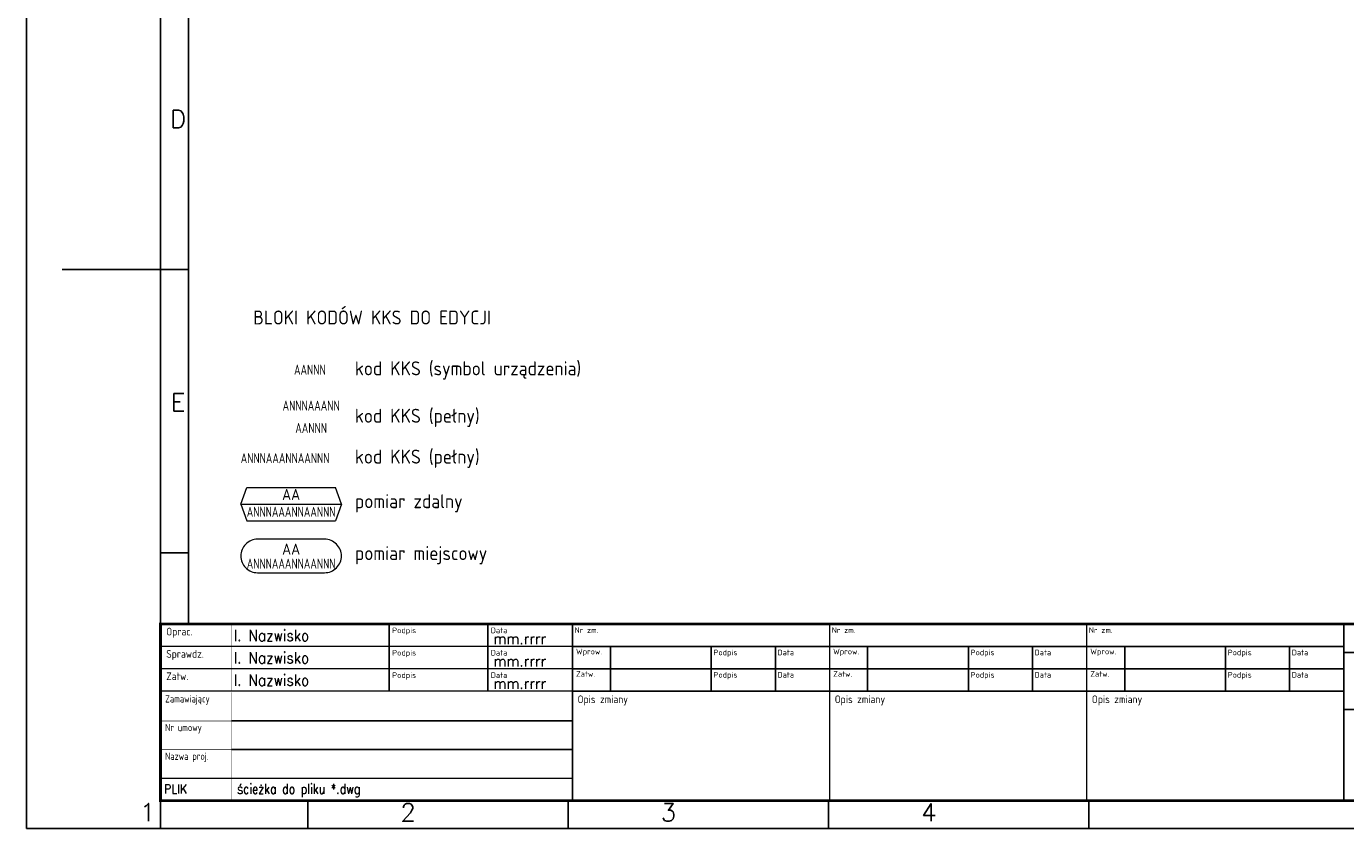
# Model space of a CAD drawing. Header units: millimetres. Extents: x 472 to 882, y 510 to 797.
# Tile 1 of 3: x 472 to 708, y 510 to 653. Entities that reach past the tile are written whole.
import ezdxf
from ezdxf.enums import TextEntityAlignment as Align

# ---------------------------------------------------------------- set-up
doc = ezdxf.new("R2010")
doc.units = ezdxf.units.MM
doc.layers.add('AKPiA', color=7, linetype='Continuous', lineweight=0)
doc.layers.add('KKS_1', color=7, linetype='Continuous', lineweight=5)
doc.layers.add('Ramka', color=7, linetype='Continuous')
doc.styles.add('ADESK1', font='romans', dxfattribs={"bigfont": 'bigfont'})
doc.styles.add('ROMAND', font='romand')
doc.styles.get("Standard").update_dxf_attribs({"font": 'geniso.shx'})

# ---------------------------------------------------------------- blocks, each defined once
blk = doc.blocks.new('A3-grafiko')
at = {"color": 5, "linetype": 'Continuous'}
for p, q in [((24, 0), (24, 287)), ((29, 36.6), (29, 282))]:
    blk.add_line(p, q, dxfattribs=at)
at = {"color": 5}
for p, q in [((24, 100), (6.4, 100)), ((16, 100), (10.66, 100)), ((29, 100), (24, 100)), ((29, 49.32), (24, 49.32)), ((50.33, 5), (50.33, 0)), ((96.91, 5), (96.91, 0)), ((143.5, 5), (143.5, 0)), ((143.5, 5), (143.5, 0.53)), ((190.09, 5), (190.09, 0))]:
    blk.add_line(p, q, dxfattribs=at)
for p, q in [((64.92, 36.6), (64.92, 24.6)), ((82.55, 36.6), (82.55, 24.6)), ((97.69, 32.6), (235.69, 32.6)), ((104.48, 28.6), (104.48, 32.6)), ((122.53, 28.6), (122.53, 32.6)), ((133.99, 28.6), (133.99, 32.6)), ((150.48, 28.6), (150.48, 32.6)), ((168.53, 28.6), (168.53, 32.6)), ((179.99, 28.6), (179.99, 32.6)), ((196.48, 28.6), (196.48, 32.6)), ((214.53, 28.6), (214.53, 32.6)), ((225.99, 28.6), (225.99, 32.6)), ((97.69, 28.6), (235.69, 28.6)), ((104.48, 24.6), (104.48, 28.6)), ((122.53, 28.6), (122.53, 24.6)), ((133.99, 28.6), (133.99, 24.6)), ((150.48, 24.6), (150.48, 28.6)), ((168.53, 28.6), (168.53, 24.6)), ((179.99, 28.6), (179.99, 24.6)), ((196.48, 24.6), (196.48, 28.6)), ((214.53, 28.6), (214.53, 24.6)), ((225.99, 28.6), (225.99, 24.6)), ((97.69, 24.6), (235.69, 24.6)), ((36.7, 19.26), (97.69, 19.26)), ((36.7, 14.13), (97.69, 14.13))]:
    blk.add_line(p, q)
at = {"color": 5, "linetype": 'Continuous'}
blk.add_lwpolyline([(0, 0), (410, 0), (410, 287), (0, 287)], close=True, dxfattribs=at)
at = {"const_width": 0.51}
blk.add_lwpolyline([(24, 5), (410, 5), (410, 36.6), (24, 36.6)], close=True, dxfattribs=at)
for points, const_width in [([(36.7, 36.6), (36.7, 24.6)], 0.102), ([(97.69, 36.6), (97.69, 5)], 0.255), ([(143.69, 36.6), (143.69, 5)], 0.255), ([(189.69, 36.6), (189.69, 5)], 0.255), ([(235.69, 36.6), (235.69, 5)], 0.255), ([(24, 32.6), (97.69, 32.6)], 0.255), ([(235.69, 31.5), (317.24, 31.5)], 0.255), ([(24, 28.6), (97.69, 28.6)], 0.255), ([(24, 24.6), (97.69, 24.6)], 0.255), ([(36.7, 24.4), (36.7, 9)], 0.102), ([(235.69, 21.31), (317.24, 21.31)], 0.255), ([(24, 19.26), (36.7, 19.26)], 0.102), ([(24, 14.13), (36.7, 14.13)], 0.102), ([(24, 9), (97.69, 9)], 0.255), ([(36.7, 9), (36.7, 5)], 0.102)]:
    blk.add_lwpolyline(points, dxfattribs=dict(const_width=const_width))
at = {"color": 5, "style": 'ADESK1'}
for s, p in [('D', (27.14, 125.34)), ('E', (27.14, 74.66)), ('1', (21.7, 1.31)), ('2', (68.29, 1.31)), ('3', (114.87, 1.31)), ('4', (161.46, 1.31))]:
    blk.add_text(s, height=3.2, dxfattribs=at).set_placement(p, align=Align.CENTER)
for s, height, p in [('Oprac.', 1.376, (25.02, 34.56)), ('Podpis', 1, (65.44, 34.96)), ('Data', 1, (83.07, 34.96)), ('Nr zm.', 1, (98.07, 35.01)), ('Nr zm.', 1, (144.07, 35.01)), ('Nr zm.', 1, (190.07, 35.01)), ('Sprawdz.', 1.376, (25.02, 30.56)), ('Podpis', 1, (65.44, 30.96)), ('Data', 1, (83.07, 30.96)), ('Wprow.', 1, (98.33, 31.17)), ('Wprow.', 1, (98.33, 31.17)), ('Podpis', 1, (122.92, 31.01)), ('Data', 1, (134.37, 31.01)), ('Wprow.', 1, (144.33, 31.17)), ('Podpis', 1, (168.92, 31.01)), ('Data', 1, (180.37, 31.01)), ('Wprow.', 1, (190.33, 31.17)), ('Podpis', 1, (214.92, 31.01)), ('Data', 1, (226.37, 31.01)), ('Zatw.', 1.376, (25.02, 26.56)), ('Podpis', 1, (65.44, 26.96)), ('Data', 1, (83.07, 26.96)), ('Zatw.', 1, (98.33, 27.17)), ('Zatw.', 1, (98.33, 27.17)), ('Podpis', 1, (122.92, 27.01)), ('Data', 1, (134.37, 27.01)), ('Zatw.', 1, (144.33, 27.17)), ('Podpis', 1, (168.92, 27.01)), ('Data', 1, (180.37, 27.01)), ('Zatw.', 1, (190.33, 27.17)), ('Podpis', 1, (214.92, 27.01)), ('Data', 1, (226.37, 27.01)), ('Opis zmiany', 1.3762, (98.61, 22.45)), ('Opis zmiany', 1.3762, (144.61, 22.45)), ('Opis zmiany', 1.3762, (190.61, 22.45))]:
    blk.add_text(s, height=height).set_placement(p)
at = {"width": 0.9}
for s, p in [('Zamawiający', (24.82, 22.56)), ('Nr umowy', (24.82, 17.43)), ('Nazwa proj.', (24.82, 12.3))]:
    blk.add_text(s, height=1.3, dxfattribs=at).set_placement(p)
at = {"color": 5, "style": 'ROMAND', "width": 0.9}
blk.add_text('PLIK', height=1.6, dxfattribs=at).set_placement((24.63, 6.28))
at = {"color": 250, "style": 'ROMAND', "width": 0.9}
for tag, p, height in [('OPRACOWAŁ', (37.1, 33.56), 2), ('ZMIANA1', (109.38, 33.46), 2), ('ZMIANA2', (155.38, 33.46), 2), ('ZMIANA3', (201.38, 33.46), 2), ('BRANŻA', (290.24, 33.04), 2.24), ('NAZWA_ZAKŁADU', (375.8, 32.73), 2.24), ('DATA1', (83.57, 32.98), 2), ('RODZAJ_DOK', (249.47, 33.04), 2.24), ('OZN_DOK1', (326.14, 32.25), 2.24), ('SPRAWDZIŁ', (37.1, 29.56), 2), ('DATA2', (83.57, 28.98), 2), ('ZM1_WPROW', (104.85, 29.7), 2), ('DATA', (136.06, 29.29), 2), ('ZM2_WPROW', (150.85, 29.7), 2), ('DATA', (182.06, 29.29), 2), ('ZM3_WPROW', (196.85, 29.7), 2), ('DATA', (228.06, 29.29), 2), ('OZN_DOK2', (326.14, 28.41), 2.24), ('NAZWA_OBIEKTU', (375.8, 28.31), 2.24), ('ZATWIERDZIŁ', (37.1, 25.56), 2), ('DATA3', (83.57, 24.98), 2), ('ZM1_ZATW', (104.85, 25.7), 2), ('DATA', (136.06, 25.29), 2), ('ZM2_ZATW', (150.85, 25.7), 2), ('DATA', (182.06, 25.29), 2), ('ZM3_ZATW', (196.85, 25.7), 2), ('DATA', (228.06, 25.29), 2), ('NAZWA_PRAC', (337.12, 22.56), 2.24), ('OPIS_ZM_1', (98.41, 19.26), 1.5), ('OPIS_ZM_2', (144.41, 19.26), 1.5), ('OPIS_ZM_3', (190.41, 19.26), 1.5), ('OPIS_ZM_1', (98.41, 16.76), 1.5), ('OPIS_ZM_2', (144.41, 16.76), 1.5), ('OPIS_ZM_3', (190.41, 16.76), 1.5), ('1:1', (368.28, 15.07), 2.24), ('1', (392.03, 15.36), 2.24), ('144', (401.64, 16), 2.24), ('OPIS_ZM_1', (98.41, 14.26), 1.5), ('OPIS_ZM_2', (144.41, 14.26), 1.5), ('OPIS_ZM_3', (190.41, 14.26), 1.5), ('00', (381.56, 12.67), 2.24), ('A3', (368.28, 6.92), 2.24), ('APLIKACJA', (392.03, 7.2), 2)]:
    blk.add_attdef(tag, p, '', height=height, dxfattribs=at)
at = {"color": 1, "style": 'ROMAND'}
for tag, p, height, width in [('TYTUL_1', (249.41, 28.34), 2.24, 0.9), ('TYTUL_2', (249.41, 25.22), 2.24, 0.9), ('TYTUL_3', (249.41, 22.18), 2.24, 0.9), ('PLIK', (37.72, 6.22), 1.8, 0.8)]:
    blk.add_attdef(tag, p, '', height=height, dxfattribs=dict(at, width=width))
at = {"color": 250, "style": 'ROMAND', "width": 0.9, "flags": 2}
for tag, p in [('ZAMAWIAJĄCY', (36.8, 20.95)), ('NR_UMOWY', (36.8, 15.67)), ('NAZWA_PROJEKTU', (36.8, 10.73))]:
    blk.add_attdef(tag, p, '', height=2.24, dxfattribs=at)
at = {"color": 1, "style": 'ROMAND'}
blk.add_attdef('NUMER_RYS', text='', height=2.34, dxfattribs=at).set_placement((403.57, 22.95), align=Align.RIGHT)
at = {"color": 1, "style": 'ROMAND', "width": 0.9}
blk.add_attdef('NR_DOK', text='', height=2.55, dxfattribs=at).set_placement((341.16, 12.86), align=Align.CENTER)
blk = doc.blocks.new('KKS_2')
at = {"layer": 'KKS_1', "color": 7, "width": 0.8, "flags": 1}
for tag, p, height in [('KKS_1_PEŁNY', (0.34, 4.79), 2.5), ('OPIS', (0.35, -1.71), 1.5)]:
    blk.add_attdef(tag, p, '', height=height, dxfattribs=at)
at = {"layer": 'KKS_1', "color": 7, "width": 0.8}
blk.add_attdef('KKS_1_KONIEC', (0.34, 0.79), '', height=1.8, dxfattribs=at)
blk = doc.blocks.new('KKS_1A')
at = {"layer": 'KKS_1', "color": 7, "width": 0.8}
for tag, p in [('KKS_1_POCZ', (9.35, 0.84)), ('KKS_1_KONIEC', (9.35, -3.16))]:
    blk.add_attdef(tag, text='', height=1.8, dxfattribs=at).set_placement(p, align=Align.CENTER)
at = {"layer": 'KKS_1', "color": 7, "width": 0.8, "flags": 1}
blk.add_attdef('KKS_1_PEŁNY', text='', height=2.5, dxfattribs=at).set_placement((9.35, -6.16), align=Align.CENTER)
blk.add_attdef('OPIS', (0.14, -8.66), '', height=1.5, dxfattribs=at)
blk = doc.blocks.new('KKS_1')
at = {"layer": 'KKS_1', "color": 7, "width": 0.8}
blk.add_attdef('KKS_1_PEŁNY', (0.24, 0.41), '', height=1.8, dxfattribs=at)
at = {"layer": 'KKS_1', "color": 7, "width": 0.8, "flags": 1}
blk.add_attdef('OPIS', (0.25, -1.68), '', height=1.5, dxfattribs=at)
blk = doc.blocks.new('POM_ZDALNY')
at = {"layer": 'AKPiA'}
for p, q in [((-18, 0), (-16.91, 3)), ((-16.91, 3), (-1.09, 3)), ((0, 0), (-1.09, 3)), ((-18, 0), (-16.91, -3)), ((0, 0), (-1.09, -3)), ((-18, 0), (0, 0)), ((-16.91, -3), (-1.09, -3))]:
    blk.add_line(p, q, dxfattribs=at)
at = {"layer": 'AKPiA', "color": 7, "flags": 4}
blk.add_attdef('FUNKCJA', text='', height=2, dxfattribs=at).set_placement((-9, 0.74), align=Align.CENTER)
at = {"layer": 'AKPiA', "color": 7, "width": 0.9, "flags": 4}
blk.add_attdef('KKS_PEŁNY', text='', height=1.8, dxfattribs=at).set_placement((-9, -2.27), align=Align.CENTER)
at = {"layer": 'AKPiA', "linetype": 'Continuous', "width": 0.7, "flags": 5}
blk.add_attdef('OPIS', text='', height=0.5, dxfattribs=at).set_placement((-9, -3), align=Align.CENTER)
blk = doc.blocks.new('POM_MIEJSCOWY')
at = {"layer": 'AKPiA'}
blk.add_lwpolyline([(-15, -3), (-3, -3, 0.414214), (0, 0), (0, 0, 0.414214), (-3, 3), (-15, 3, 0.414214), (-18, 0), (-18, 0, 0.414214)], format="xyb", close=True, dxfattribs=at)
at = {"layer": 'AKPiA', "flags": 4}
blk.add_attdef('FUNKCJA', text='', height=2, dxfattribs=at).set_placement((-9, 0.24), align=Align.CENTER)
at = {"layer": 'AKPiA', "color": 7, "width": 0.9, "flags": 4}
blk.add_attdef('KKS_PEŁNY', text='', height=1.8, dxfattribs=at).set_placement((-9, -2.27), align=Align.CENTER)
at = {"layer": 'AKPiA', "linetype": 'Continuous', "width": 0.7, "flags": 5}
blk.add_attdef('OPIS', text='', height=0.5, dxfattribs=at).set_placement((-9, -3), align=Align.CENTER)

msp = doc.modelspace()

# ---------------------------------------------------------------- block references
at = {"layer": 'KKS_1'}
for name, p, values in [('KKS_2', (519.24, 590.36), {'KKS_1_KONIEC': 'AANNN'}), ('KKS_1A', (513.29, 583.89), {'KKS_1_POCZ': 'ANNNAAANN', 'KKS_1_KONIEC': 'AANNN'}), ('KKS_1', (509.8, 574.92), {'KKS_1_PEŁNY': 'ANNNAAANNAANNN'})]:
    msp.add_blockref(name, p, dxfattribs=at).add_auto_attribs(values)
ref = msp.add_blockref('POM_ZDALNY', (528.06, 568), dxfattribs=at)
ref.add_attrib('FUNKCJA', 'AA', dxfattribs={"layer": 'AKPiA', "color": 7, "height": 2}).set_placement((519.06, 568.74), align=Align.CENTER)
ref.add_attrib('KKS_PEŁNY', 'ANNNAAANNAANNN', dxfattribs={"layer": 'AKPiA', "color": 7, "height": 1.8, "width": 0.8}).set_placement((519.06, 565.73), align=Align.CENTER)
ref = msp.add_blockref('POM_MIEJSCOWY', (528.06, 558.73), dxfattribs=at)
ref.add_attrib('KKS_PEŁNY', 'ANNNAAANNAANNN', dxfattribs={"layer": 'AKPiA', "color": 7, "height": 1.8, "width": 0.8}).set_placement((519.06, 556.46), align=Align.CENTER)
ref.add_attrib('FUNKCJA', 'AA', dxfattribs={"layer": 'AKPiA', "height": 2}).set_placement((519.06, 558.97), align=Align.CENTER)
at = {"layer": 'Ramka'}
ref = msp.add_blockref('A3-grafiko', (471.7, 509.96), dxfattribs=at)
ref.add_attrib('PLIK', 'ścieżka do pliku *.dwg', (509.42, 516.18), dxfattribs={"layer": '0', "color": 1, "height": 1.8, "style": 'ROMAND', "width": 0.8})
ref.add_attrib('ZATWIERDZIŁ', 'I. Nazwisko', (508.8, 535.52), dxfattribs={"layer": '0', "color": 250, "height": 2, "style": 'ROMAND', "width": 0.9})
ref.add_attrib('OPRACOWAŁ', 'I. Nazwisko', (508.8, 543.52), dxfattribs={"layer": '0', "color": 250, "height": 2, "style": 'ROMAND', "width": 0.9})
ref.add_attrib('SPRAWDZIŁ', 'I. Nazwisko', (508.8, 539.52), dxfattribs={"layer": '0', "color": 250, "height": 2, "style": 'ROMAND', "width": 0.9})
ref.add_attrib('DATA2', 'mm.rrrr', (555.27, 538.94), dxfattribs={"layer": '0', "color": 250, "height": 2, "style": 'ROMAND', "width": 0.9})
ref.add_attrib('DATA3', 'mm.rrrr', (555.27, 534.94), dxfattribs={"layer": '0', "color": 250, "height": 2, "style": 'ROMAND', "width": 0.9})
ref.add_attrib('DATA1', 'mm.rrrr', (555.27, 542.94), dxfattribs={"layer": '0', "color": 250, "height": 2, "style": 'ROMAND', "width": 0.9})

# ---------------------------------------------------------------- texts
at = {"color": 7, "linetype": 'Continuous'}
for s, p in [('BLOKI KODÓW KKS DO EDYCJI', (512.27, 600.14)), ('kod KKS (symbol urządzenia)', (530.46, 591.04)), ('kod KKS (pełny)', (530.46, 582.56)), ('kod KKS (pełny)', (530.46, 575.25)), ('pomiar zdalny', (530.48, 567.28)), ('pomiar miejscowy', (530.48, 557.99))]:
    msp.add_text(s, height=2.5, dxfattribs=at).set_placement(p)

doc.saveas('drawing.dxf')
